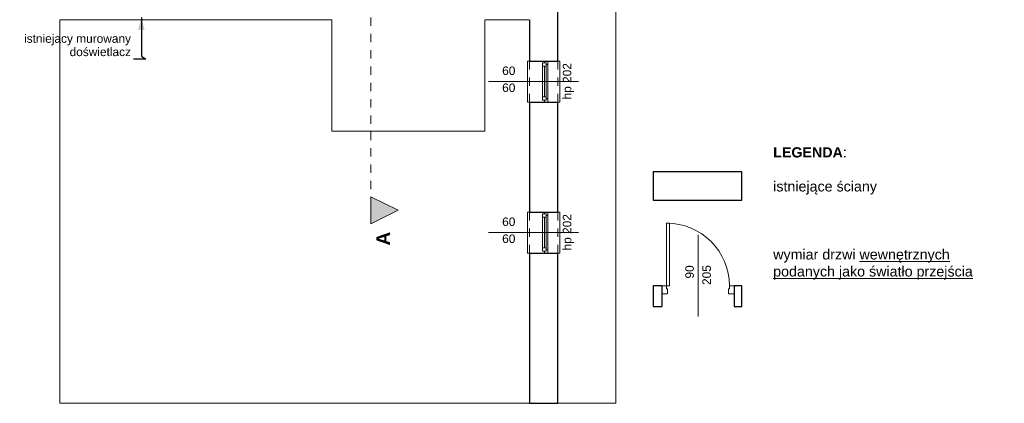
# Model space of a CAD drawing. Header units: centimetres. Extents: x -509 to 939, y -960 to 494.
# Tile 1 of 5: x -509 to 939, y -960 to -396. Entities that reach past the tile are written whole.
import ezdxf

# ---------------------------------------------------------------- set-up
doc = ezdxf.new("R2010")
doc.units = ezdxf.units.CM
doc.header["$MEASUREMENT"] = 0
for name, pattern in [('Przerywana', [24, 12, -12]), ('Przerywana długa', [39, 25, -14]), ('Wipeout_Contour', [100, 0, -100])]:
    doc.linetypes.add(name, pattern=pattern)
for name, color, linetype, lineweight in [('0_Nr_pióra__23', 7, 'Continuous', 15), ('0_Nr_pióra__27', 7, 'Continuous', 25), ('0_Nr_pióra__3', 7, 'Continuous', 13), ('0_Nr_pióra__45', 7, 'Continuous', 15), ('0_Nr_pióra__7', 7, 'Continuous', 13), ('130-Teren_Nr_pióra__19', 255, 'Continuous', 0), ('220 - ŚCIANY WEWNĘTRZNE_Nr_pióra__27', 7, 'Continuous', 25), ('220-A Ściany_Nr_pióra__120', 7, 'Continuous', 13), ('220-A Ściany_Nr_pióra__27', 7, 'Continuous', 25), ('220-Ściany_Nr_pióra__120', 7, 'Continuous', 13), ('440-Stropy_Nr_pióra__19', 255, 'Continuous', 0), ('830-Teksty Etykiety_Nr_pióra__6', 7, 'Continuous', 13), ('830-Teksty Etykiety_Nr_pióra__85', 7, 'Continuous', 13), ('840-Znaczniki ogólne_Nr_pióra__5', 7, 'Continuous', 13), ('Bloki tekstowe_Nr_pióra__6', 7, 'Continuous', 13), ('Okna Archicada_Nr_pióra__23', 7, 'Continuous', 15), ('Okna Archicada_Nr_pióra__27', 7, 'Continuous', 25), ('Okna Archicada_Nr_pióra__3', 7, 'Continuous', 13), ('Znaczniki okien Archicada_Nr_pióra__45', 7, 'Continuous', 15), ('Znaczniki okien Archicada_Nr_pióra__7', 7, 'Continuous', 13)]:
    doc.layers.add(name, color=color, linetype=linetype, lineweight=lineweight)
for name, color, linetype in [('220 - ŚCIANY WEWNĘTRZNE', 7, 'Continuous'), ('440-Stropy', 7, 'Continuous'), ('840-Znaczniki ogólne', 7, 'Continuous'), ('Okna Archicada', 7, 'Continuous')]:
    doc.layers.add(name, color=color, linetype=linetype)
doc.styles.add('STYL_AUTOMATYCZNY_1', font='arial.ttf')
doc.styles.add('STYL_AUTOMATYCZNY_2', font='arial.ttf')
doc.styles.add('STYL_AUTOMATYCZNY_4', font='arial.ttf')
doc.dimstyles.new('STYL_AUTOMATYCZNY__4', dxfattribs={"dimtxt": 0.18, "dimasz": 18.24, "dimexe": 0.18, "dimexo": 0.0625, "dimgap": 0, "dimtad": 0, "dimtih": 1, "dimtoh": 1, "dimdec": 4, "dimzin": 0, "dimdsep": 46, "dimcen": 0.09, "dimadec": 0, "dimazin": 0, "dimtfac": 1, "dimtdec": 4, "dimtmove": 0, "dimatfit": 3, "dimldrblk": 'ARROWHEAD_5', "dimfxl": 1, "dimtolj": 1, "dimtzin": 0, "dimarcsym": 0})

# ---------------------------------------------------------------- blocks, each defined once
blk = doc.blocks.new('ARROWHEAD_5')
at = {"linetype": 'Continuous', "lineweight": 0}
blk.add_hatch(color=0, dxfattribs=at).paths.add_polyline_path([(-1, 0.2679), (0, 0), (-1, -0.2679)])
at = {"color": 0, "linetype": 'Continuous', "lineweight": 0}
blk.add_line((0, 0), (-1, 0), dxfattribs=at)

msp = doc.modelspace()

# ---------------------------------------------------------------- hatches: boundary and pattern name
at = {"layer": '220-Ściany_Nr_pióra__120', "linetype": 'Continuous', "lineweight": 13}
h = msp.add_hatch(dxfattribs=at)
h.set_pattern_fill('Podwójny_szraf_1_4_0001', style=0, pattern_type=2)
h.set_pattern_definition([(45, (0, 0), (-22.981, 22.981), []), (45, (-4.596, 4.596), (-22.981, 22.981), [])])
h.paths.add_polyline_path([(-60.6, 390.4), (-449.9, 390.4), (-449.9, -250.5), (-60.6, -250.5), (-60.6, 141.5), (282.4, 141.5), (282.4, -960.5), (367.7, -960.5), (367.7, 141.5), (367.7, 390.4)])

# ---------------------------------------------------------------- linework, layer by layer
at = {"layer": '0_Nr_pióra__23', "color": 7, "linetype": 'Continuous', "lineweight": 15}
for p, q in [((435.4, -799.5), (435.4, -788)), ((435.4, -788), (442.2, -788)), ((442.2, -788), (442.2, -792)), ((442.2, -792), (443.4, -792)), ((443.4, -792), (443.4, -799.5)), ((533.4, -799.5), (533.4, -792)), ((533.4, -792), (534.6, -792)), ((534.6, -792), (534.6, -788)), ((534.6, -788), (541.4, -788)), ((541.4, -788), (541.4, -799.5)), ((443.4, -799.5), (435.4, -799.5)), ((541.4, -799.5), (533.4, -799.5))]:
    msp.add_line(p, q, dxfattribs=at)
at = {"layer": '0_Nr_pióra__27', "color": 7, "linetype": 'Continuous', "lineweight": 25}
for p, q in [((435.4, -788), (435.4, -799.5)), ((435.4, -788), (435.4, -799.5)), ((541.4, -788), (541.4, -799.5)), ((541.4, -788), (541.4, -799.5)), ((435.4, -799.5), (435.4, -818)), ((541.4, -799.5), (541.4, -818))]:
    msp.add_line(p, q, dxfattribs=at)
at = {"layer": '0_Nr_pióra__3', "color": 7, "linetype": 'Continuous', "lineweight": 13}
for p, q in [((442.2, -695.6), (442.2, -788)), ((446.2, -695.6), (442.2, -695.6)), ((446.2, -788), (446.2, -695.6)), ((442.2, -788), (446.2, -788))]:
    msp.add_line(p, q, dxfattribs=at)
msp.add_arc((442.2, -788), 92.4, 0, 90, dxfattribs=at)
at = {"layer": '0_Nr_pióra__45', "color": 7, "linetype": 'Continuous', "lineweight": 15}
msp.add_line((488.4, -713), (488.4, -833), dxfattribs=at)
at = {"layer": '130-Teren_Nr_pióra__19', "color": 255, "linetype": 'Continuous', "lineweight": 0, "flags": 128}
msp.add_lwpolyline([(-449.9, -396.5), (-49.9, -396.5), (-49.9, -560.5), (175.1, -560.5), (175.1, -396.5), (240.4, -396.5), (240.4, -960.5), (-449.9, -960.5)], close=True, dxfattribs=at)
at = {"layer": '220-A Ściany_Nr_pióra__27', "color": 7, "linetype": 'Continuous', "lineweight": 25}
for p, q in [((435.4, -788), (435.4, -799.5)), ((541.4, -788), (541.4, -799.5)), ((435.4, -799.5), (435.4, -818)), ((541.4, -799.5), (541.4, -818))]:
    msp.add_line(p, q, dxfattribs=at)
for points in [[(552.7, -620), (422.4, -620)], [(422.4, -620), (422.4, -662)], [(552.7, -662), (552.7, -620)], [(422.4, -662), (552.7, -662)], [(435.4, -788), (422.4, -788)], [(422.4, -788), (422.4, -818)], [(552.7, -788), (541.4, -788)], [(552.7, -818), (552.7, -788)], [(422.4, -818), (435.4, -818)], [(541.4, -818), (552.7, -818)]]:
    msp.add_lwpolyline(points, dxfattribs=at)

# ---------------------------------------------------------------- texts
at = {"layer": '0_Nr_pióra__7', "color": 7, "linetype": 'Continuous', "lineweight": 13, "char_height": 12.5, "attachment_point": 7, "rotation": 90, "style": 'STYL_AUTOMATYCZNY_1'}
for s, insert in [('\\A1;{\\pql;\\fArial|b0|i0|c238|p0;\\W1.000000;90}', (482.4, -777)), ('\\A1;{\\pql;\\fArial|b0|i0|c238|p0;\\W1.000000;205}', (507.4, -786.5))]:
    msp.add_mtext(s, dxfattribs=dict(at, insert=insert))
at = {"layer": 'Bloki tekstowe_Nr_pióra__6', "color": 7, "linetype": 'Continuous', "lineweight": 13, "insert": (598.9, -584), "char_height": 15, "attachment_point": 1, "style": 'STYL_AUTOMATYCZNY_4'}
msp.add_mtext('\\A1;{\\pql;\\fArial|b1|i0|c238|p0;\\W1.000000;LEGENDA\\fArial|b0|i0|c238|p0;\\W1.000000;:\\P\\pql;\\fArial|b0|i0|c238|p0;\\W1.000000;\\P\\pql;\\fArial|b0|i0|c238|p0;\\W1.000000;istniejące ściany\\P\\pql;\\fArial|b0|i0|c238|p0;\\W1.000000;\\P\\pql;\\fArial|b0|i0|c238|p0;\\W1.000000;\\P\\pql;\\fArial|b0|i0|c238|p0;\\W1.000000;\\P\\pql;\\fArial|b0|i0|c238|p0;\\W1.000000;wymiar drzwi \\fArial|b0|i0|c238|p0;\\L\\W1.000000;\\Lwewnętrznych\\fArial|b0|i0|c238|p0;\\W1.000000; \\P\\pql;\\fArial|b0|i0|c238|p0;\\W1.000000;podanych jako światło przejścia\\P\\pql;\\fArial|b0|i0|c238|p0;\\W1.000000;}', dxfattribs=at)

# ---------------------------------------------------------------- next in the draw order: wipeouts: each hides what was drawn before it
at = {"color": 254, "linetype": 'Wipeout_Contour', "lineweight": 0, "ltscale": 4498.88781}
msp.add_wipeout([(-449.9, 390.4), (-449.9, -250.5), (282.4, -250.5), (282.4, -960.5), (367.7, -960.5), (367.7, -250.5), (367.7, 390.4)], dxfattribs=at).dxf.layer = '440-Stropy'

# ---------------------------------------------------------------- next in the draw order: linework, layer by layer
at = {"layer": '440-Stropy_Nr_pióra__19', "color": 255, "linetype": 'Continuous', "lineweight": 0, "flags": 128}
msp.add_lwpolyline([(-449.9, 390.4), (-449.9, -250.5), (282.4, -250.5), (282.4, -960.5), (367.7, -960.5), (367.7, -250.5), (367.7, 390.4)], close=True, dxfattribs=at)

# ---------------------------------------------------------------- next in the draw order: wipeouts: each hides what was drawn before it
at = {"color": 254, "linetype": 'Wipeout_Contour', "lineweight": 0, "ltscale": 5304.275944}
msp.add_wipeout([(-449.9, -250.5), (240.4, -250.5), (282.4, -250.5), (282.4, -960.5), (367.7, -960.5), (367.7, -250.5), (367.7, 390.4), (240.4, 390.4), (-449.9, 390.4)], dxfattribs=at).dxf.layer = '440-Stropy'

# ---------------------------------------------------------------- next in the draw order: hatches: boundary and pattern name
at = {"layer": '840-Znaczniki ogólne', "linetype": 'Continuous', "lineweight": 0, "true_color": 0x000000}
msp.add_hatch(color=18, dxfattribs=at).paths.add_polyline_path([(7.4, -696.7), (47.4, -676.7), (7.4, -656.7)])

# ---------------------------------------------------------------- next in the draw order: linework, layer by layer
at = {"layer": '440-Stropy_Nr_pióra__19', "color": 255, "linetype": 'Continuous', "lineweight": 0, "flags": 128}
msp.add_lwpolyline([(-449.9, -250.5), (240.4, -250.5), (282.4, -250.5), (282.4, -960.5), (367.7, -960.5), (367.7, -250.5), (367.7, 390.4), (240.4, 390.4), (-449.9, 390.4)], close=True, dxfattribs=at)
at = {"layer": '840-Znaczniki ogólne_Nr_pióra__5', "color": 7, "linetype": 'Przerywana', "lineweight": 13}
msp.add_line((7.4, 422.6), (7.4, -656.7), dxfattribs=at)
at = {"layer": '840-Znaczniki ogólne_Nr_pióra__5', "color": 7, "linetype": 'Continuous', "lineweight": 13, "flags": 128}
msp.add_lwpolyline([(7.4, -696.7), (7.4, -656.7), (47.4, -676.7)], close=True, dxfattribs=at)

# ---------------------------------------------------------------- next in the draw order: texts
at = {"layer": '830-Teksty Etykiety_Nr_pióra__6', "color": 7, "linetype": 'Continuous', "lineweight": 13, "insert": (-345.4, -450.2), "char_height": 12.5, "attachment_point": 9, "line_spacing_factor": 0.940077, "style": 'STYL_AUTOMATYCZNY_2'}
msp.add_mtext('\\A1;{\\pqr;\\fArial|b0|i0|c238|p0;\\W1.000000;istniejacy murowany \\P\\pqr;\\fArial|b0|i0|c238|p0;\\W1.000000;doświetlacz}', dxfattribs=at)
at = {"layer": '840-Znaczniki ogólne_Nr_pióra__5', "color": 7, "lineweight": 13, "insert": (35.4, -728.5), "char_height": 20, "attachment_point": 7, "rotation": 90, "style": 'STYL_AUTOMATYCZNY_4'}
msp.add_mtext('\\A1;{\\pql;\\pt0;\\fArial|b1|i0|c238|p0;\\W1.000000;A}', dxfattribs=at)

# ---------------------------------------------------------------- next in the draw order: leaders
at = {"layer": '830-Teksty Etykiety_Nr_pióra__85', "color": 7, "linetype": 'Continuous', "lineweight": 13, "annotation_type": 0, "has_hookline": 1, "hookline_direction": 1, "text_width": 155.8}
msp.add_leader([(-330.1, -393.4), (-330.1, -450.2), (-323.5, -454.3), (-341.8, -454.3)], dimstyle='STYL_AUTOMATYCZNY__4', dxfattribs=at)

# ---------------------------------------------------------------- next in the draw order: wipeouts: each hides what was drawn before it
at = {"color": 254, "linetype": 'Wipeout_Contour', "lineweight": 0, "ltscale": 1994.709552}
msp.add_wipeout([(282.4, 390.4), (240.4, 390.4), (240.4, -457.5), (282.4, -457.5)], dxfattribs=at).dxf.layer = '220 - ŚCIANY WEWNĘTRZNE'
at = {"color": 254, "linetype": 'Wipeout_Contour', "lineweight": 0, "ltscale": 2616.756924}
msp.add_wipeout([(240.4, -517.5), (240.4, -679.5), (282.4, -679.5), (282.4, -517.5)], dxfattribs=at).dxf.layer = '220 - ŚCIANY WEWNĘTRZNE'
at = {"color": 254, "linetype": 'Wipeout_Contour', "lineweight": 0, "ltscale": 3560.421079}
msp.add_wipeout([(240.4, -960.5), (282.4, -960.5), (282.4, -739.5), (240.4, -739.5)], dxfattribs=at).dxf.layer = '220 - ŚCIANY WEWNĘTRZNE'

# ---------------------------------------------------------------- next in the draw order: linework, layer by layer
at = {"layer": '220 - ŚCIANY WEWNĘTRZNE_Nr_pióra__27', "color": 7, "linetype": 'Continuous', "lineweight": 25}
for p, q in [((240.4, -457.5), (262.4, -457.5)), ((262.4, -457.5), (267.4, -457.5)), ((267.4, -457.5), (282.4, -457.5)), ((240.4, -517.5), (262.4, -517.5)), ((262.4, -517.5), (267.4, -517.5)), ((267.4, -517.5), (282.4, -517.5)), ((240.4, -679.5), (262.4, -679.5)), ((262.4, -679.5), (267.4, -679.5)), ((267.4, -679.5), (282.4, -679.5)), ((240.4, -739.5), (262.4, -739.5)), ((262.4, -739.5), (267.4, -739.5)), ((267.4, -739.5), (282.4, -739.5))]:
    msp.add_line(p, q, dxfattribs=at)
at = {"layer": '220 - ŚCIANY WEWNĘTRZNE_Nr_pióra__27', "color": 7, "linetype": 'Continuous', "lineweight": 25, "flags": 128}
for points in [[(282.4, -457.5), (282.4, 390.4)], [(240.4, -396.5), (240.4, -457.5)], [(240.4, -517.5), (240.4, -679.5)], [(282.4, -679.5), (282.4, -517.5)], [(240.4, -739.5), (240.4, -960.5)], [(282.4, -960.5), (282.4, -739.5)], [(240.4, -960.5), (282.4, -960.5)]]:
    msp.add_lwpolyline(points, dxfattribs=at)
at = {"layer": '220-A Ściany_Nr_pióra__120', "color": 7, "linetype": 'Przerywana długa', "lineweight": 13}
msp.add_line((240.4, -960.5), (367.7, -960.5), dxfattribs=at)

# ---------------------------------------------------------------- next in the draw order: texts
at = {"layer": 'Znaczniki okien Archicada_Nr_pióra__7', "color": 7, "lineweight": 13, "char_height": 12.5, "attachment_point": 7, "style": 'STYL_AUTOMATYCZNY_1'}
for insert in [(200.4, -481.4), (200.4, -703.4)]:
    msp.add_mtext('\\A1;{\\pql;\\pt0;\\fArial|b0|i0|c238|p0;\\W1.000000;60\\fArial|b0|i0|c238|p0;\\W1.000000;\\A1{\\H.66x;\\S^  ;}\\fArial|b0|i0|c238|p0;\\W1.000000;\\fArial|b0|i0|c238|p0;\\W1.000000;}', dxfattribs=dict(at, insert=insert))

# ---------------------------------------------------------------- next in the draw order: wipeouts: each hides what was drawn before it
at = {"color": 254, "linetype": 'Wipeout_Contour', "lineweight": 0, "ltscale": 3280.051891}
msp.add_wipeout([(262.4, -517.5), (262.4, -457.5), (240.4, -457.5), (237.4, -457.5), (237.4, -517.5), (240.4, -517.5)], dxfattribs=at).dxf.layer = 'Okna Archicada'
at = {"color": 254, "linetype": 'Wipeout_Contour', "lineweight": 0, "ltscale": 4507.981413}
msp.add_wipeout([(262.4, -739.5), (262.4, -679.5), (240.4, -679.5), (237.4, -679.5), (237.4, -739.5), (240.4, -739.5)], dxfattribs=at).dxf.layer = 'Okna Archicada'

# ---------------------------------------------------------------- next in the draw order: linework, layer by layer
at = {"layer": 'Okna Archicada_Nr_pióra__3', "color": 7, "linetype": 'Continuous', "lineweight": 13}
for p, q in [((237.4, -517.5), (237.4, -457.5)), ((237.4, -457.5), (240.4, -457.5)), ((240.4, -517.5), (237.4, -517.5)), ((237.4, -739.5), (237.4, -679.5)), ((237.4, -679.5), (240.4, -679.5)), ((240.4, -739.5), (237.4, -739.5))]:
    msp.add_line(p, q, dxfattribs=at)
at = {"layer": 'Okna Archicada_Nr_pióra__3', "color": 7, "linetype": 'Przerywana', "lineweight": 13}
for p, q in [((240.4, -517.5), (240.4, -457.5)), ((240.4, -739.5), (240.4, -679.5))]:
    msp.add_line(p, q, dxfattribs=at)

# ---------------------------------------------------------------- next in the draw order: wipeouts: each hides what was drawn before it
at = {"color": 254, "linetype": 'Wipeout_Contour', "lineweight": 0, "ltscale": 3369.334712}
msp.add_wipeout([(267.4, -457.5), (267.4, -517.5), (282.4, -517.5), (285.4, -517.5), (285.4, -457.5), (282.4, -457.5)], dxfattribs=at).dxf.layer = 'Okna Archicada'
at = {"color": 254, "linetype": 'Wipeout_Contour', "lineweight": 0, "ltscale": 4573.275975}
msp.add_wipeout([(267.4, -679.5), (267.4, -739.5), (282.4, -739.5), (285.4, -739.5), (285.4, -679.5), (282.4, -679.5)], dxfattribs=at).dxf.layer = 'Okna Archicada'

# ---------------------------------------------------------------- next in the draw order: linework, layer by layer
at = {"layer": 'Okna Archicada_Nr_pióra__3', "color": 7, "linetype": 'Continuous', "lineweight": 13}
for p, q in [((285.4, -457.5), (282.4, -457.5)), ((285.4, -517.5), (285.4, -457.5)), ((282.4, -517.5), (285.4, -517.5)), ((285.4, -679.5), (282.4, -679.5)), ((285.4, -739.5), (285.4, -679.5)), ((282.4, -739.5), (285.4, -739.5))]:
    msp.add_line(p, q, dxfattribs=at)
at = {"layer": 'Okna Archicada_Nr_pióra__3', "color": 7, "linetype": 'Przerywana', "lineweight": 13}
for p, q in [((282.4, -517.5), (282.4, -457.5)), ((282.4, -739.5), (282.4, -679.5))]:
    msp.add_line(p, q, dxfattribs=at)

# ---------------------------------------------------------------- next in the draw order: wipeouts: each hides what was drawn before it
at = {"color": 254, "linetype": 'Wipeout_Contour', "lineweight": 0, "ltscale": 3184.760872}
msp.add_wipeout([(267.4, -457.5), (262.4, -457.5), (262.4, -460), (264.9, -460), (264.9, -462.5), (267.4, -462.5)], dxfattribs=at).dxf.layer = 'Okna Archicada'
at = {"color": 254, "linetype": 'Wipeout_Contour', "lineweight": 0, "ltscale": 3474.643595}
msp.add_wipeout([(262.4, -517.5), (267.4, -517.5), (267.4, -512.5), (264.9, -512.5), (264.9, -515), (262.4, -515)], dxfattribs=at).dxf.layer = 'Okna Archicada'
at = {"color": 254, "linetype": 'Wipeout_Contour', "lineweight": 0, "ltscale": 4389.65998}
msp.add_wipeout([(267.4, -679.5), (262.4, -679.5), (262.4, -682), (264.9, -682), (264.9, -684.5), (267.4, -684.5)], dxfattribs=at).dxf.layer = 'Okna Archicada'
at = {"color": 254, "linetype": 'Wipeout_Contour', "lineweight": 0, "ltscale": 4698.794424}
msp.add_wipeout([(262.4, -739.5), (267.4, -739.5), (267.4, -734.5), (264.9, -734.5), (264.9, -737), (262.4, -737)], dxfattribs=at).dxf.layer = 'Okna Archicada'

# ---------------------------------------------------------------- next in the draw order: wipeouts: each hides what was drawn before it
at = {"color": 254, "linetype": 'Wipeout_Contour', "lineweight": 0, "ltscale": 4436.64322}
msp.add_wipeout([(259.9, -465), (259.9, -510), (264.9, -510), (264.9, -512.5), (267.4, -512.5), (267.4, -462.5), (264.9, -462.5), (264.9, -465)], dxfattribs=at).dxf.layer = 'Okna Archicada'
at = {"color": 254, "linetype": 'Wipeout_Contour', "lineweight": 0, "ltscale": 6056.901272}
msp.add_wipeout([(259.9, -687), (259.9, -732), (264.9, -732), (264.9, -734.5), (267.4, -734.5), (267.4, -684.5), (264.9, -684.5), (264.9, -687)], dxfattribs=at).dxf.layer = 'Okna Archicada'

# ---------------------------------------------------------------- next in the draw order: wipeouts: each hides what was drawn before it
at = {"color": 254, "linetype": 'Wipeout_Contour', "lineweight": 0, "ltscale": 2126.909356}
msp.add_wipeout([(264.9, -460), (259.9, -460), (259.9, -465), (264.9, -465)], dxfattribs=at).dxf.layer = 'Okna Archicada'
at = {"color": 254, "linetype": 'Wipeout_Contour', "lineweight": 0, "ltscale": 2302.975661}
msp.add_wipeout([(259.9, -515), (264.9, -515), (264.9, -510), (259.9, -510)], dxfattribs=at).dxf.layer = 'Okna Archicada'
at = {"color": 254, "linetype": 'Wipeout_Contour', "lineweight": 0, "ltscale": 2932.180359}
msp.add_wipeout([(264.9, -682), (259.9, -682), (259.9, -687), (264.9, -687)], dxfattribs=at).dxf.layer = 'Okna Archicada'
at = {"color": 254, "linetype": 'Wipeout_Contour', "lineweight": 0, "ltscale": 3119.749291}
msp.add_wipeout([(259.9, -737), (264.9, -737), (264.9, -732), (259.9, -732)], dxfattribs=at).dxf.layer = 'Okna Archicada'

# ---------------------------------------------------------------- next in the draw order: linework, layer by layer
at = {"layer": 'Okna Archicada_Nr_pióra__27', "color": 7, "linetype": 'Continuous', "lineweight": 25}
for p, q in [((240.4, -457.5), (262.4, -457.5)), ((262.4, -457.5), (267.4, -457.5)), ((262.4, -457.5), (267.4, -457.5)), ((267.4, -457.5), (282.4, -457.5)), ((240.4, -517.5), (262.4, -517.5)), ((262.4, -517.5), (267.4, -517.5)), ((262.4, -517.5), (267.4, -517.5)), ((267.4, -517.5), (282.4, -517.5)), ((240.4, -679.5), (262.4, -679.5)), ((262.4, -679.5), (267.4, -679.5)), ((262.4, -679.5), (267.4, -679.5)), ((267.4, -679.5), (282.4, -679.5)), ((240.4, -739.5), (262.4, -739.5)), ((262.4, -739.5), (267.4, -739.5)), ((262.4, -739.5), (267.4, -739.5)), ((267.4, -739.5), (282.4, -739.5))]:
    msp.add_line(p, q, dxfattribs=at)

# ---------------------------------------------------------------- next in the draw order: wipeouts: each hides what was drawn before it
at = {"color": 254, "linetype": 'Wipeout_Contour', "lineweight": 0, "ltscale": 2214.870933}
msp.add_wipeout([(264.9, -465), (259.9, -465), (259.9, -510), (264.9, -510)], dxfattribs=at).dxf.layer = 'Okna Archicada'
at = {"color": 254, "linetype": 'Wipeout_Contour', "lineweight": 0, "ltscale": 3025.942194}
msp.add_wipeout([(264.9, -687), (259.9, -687), (259.9, -732), (264.9, -732)], dxfattribs=at).dxf.layer = 'Okna Archicada'

# ---------------------------------------------------------------- next in the draw order: linework, layer by layer
at = {"layer": 'Okna Archicada_Nr_pióra__23', "color": 7, "linetype": 'Continuous', "lineweight": 15}
for p, q in [((259.9, -465), (259.9, -460)), ((259.9, -460), (264.9, -460)), ((262.4, -460), (262.4, -457.5)), ((264.9, -460), (262.4, -460)), ((264.9, -462.5), (264.9, -460)), ((264.9, -460), (264.9, -465)), ((267.4, -462.5), (264.9, -462.5)), ((267.4, -457.5), (267.4, -462.5)), ((264.9, -465), (259.9, -465)), ((259.9, -510), (259.9, -465)), ((262.4, -510), (262.4, -465)), ((264.9, -465), (264.9, -510)), ((259.9, -515), (259.9, -510)), ((259.9, -510), (264.9, -510)), ((264.9, -515), (259.9, -515)), ((262.4, -517.5), (262.4, -515)), ((262.4, -515), (264.9, -515)), ((264.9, -510), (264.9, -515)), ((264.9, -515), (264.9, -512.5)), ((264.9, -512.5), (267.4, -512.5)), ((267.4, -512.5), (267.4, -517.5)), ((262.4, -682), (262.4, -679.5)), ((267.4, -679.5), (267.4, -684.5)), ((259.9, -687), (259.9, -682)), ((259.9, -682), (264.9, -682)), ((264.9, -687), (259.9, -687)), ((259.9, -732), (259.9, -687)), ((264.9, -682), (262.4, -682)), ((262.4, -732), (262.4, -687)), ((264.9, -684.5), (264.9, -682)), ((264.9, -682), (264.9, -687)), ((267.4, -684.5), (264.9, -684.5)), ((264.9, -687), (264.9, -732)), ((259.9, -737), (259.9, -732)), ((259.9, -732), (264.9, -732)), ((264.9, -737), (259.9, -737)), ((262.4, -739.5), (262.4, -737)), ((262.4, -737), (264.9, -737)), ((264.9, -732), (264.9, -737)), ((264.9, -737), (264.9, -734.5)), ((264.9, -734.5), (267.4, -734.5)), ((267.4, -734.5), (267.4, -739.5))]:
    msp.add_line(p, q, dxfattribs=at)
at = {"layer": 'Okna Archicada_Nr_pióra__3', "color": 7, "linetype": 'Continuous', "lineweight": 13}
for p, q in [((267.4, -462.5), (267.4, -512.5)), ((259.9, -510), (259.9, -465)), ((259.9, -732), (259.9, -687)), ((267.4, -684.5), (267.4, -734.5))]:
    msp.add_line(p, q, dxfattribs=at)
at = {"layer": 'Znaczniki okien Archicada_Nr_pióra__45', "color": 7, "linetype": 'Continuous', "lineweight": 15}
for p, q in [((180.4, -487.5), (312.4, -487.5)), ((180.4, -709.5), (312.4, -709.5))]:
    msp.add_line(p, q, dxfattribs=at)

# ---------------------------------------------------------------- next in the draw order: texts
at = {"layer": 'Znaczniki okien Archicada_Nr_pióra__7', "color": 7, "lineweight": 13, "char_height": 12.5, "attachment_point": 7, "style": 'STYL_AUTOMATYCZNY_1'}
for insert in [(200.4, -506.4), (200.4, -728.4)]:
    msp.add_mtext('\\A1;{\\pql;\\pt0;\\fArial|b0|i0|c238|p0;\\W1.000000;60\\fArial|b0|i0|c238|p0;\\W1.000000;\\A1{\\H.66x;\\S^  ;}\\fArial|b0|i0|c238|p0;\\W1.000000;\\fArial|b0|i0|c238|p0;\\W1.000000;}', dxfattribs=dict(at, insert=insert))
at = {"layer": 'Znaczniki okien Archicada_Nr_pióra__7', "color": 7, "lineweight": 13, "char_height": 12.5, "attachment_point": 7, "rotation": 90, "style": 'STYL_AUTOMATYCZNY_1'}
for insert in [(305.8, -513.7), (305.8, -735.7)]:
    msp.add_mtext('\\A1;{\\pql;\\pt0;\\fArial|b0|i0|c238|p0;\\W1.000000;hp 202\\fArial|b0|i0|c238|p0;\\W1.000000;\\A1{\\H.66x;\\S^  ;}\\fArial|b0|i0|c238|p0;\\W1.000000;\\fArial|b0|i0|c238|p0;\\W1.000000;}', dxfattribs=dict(at, insert=insert))

doc.saveas('drawing.dxf')
